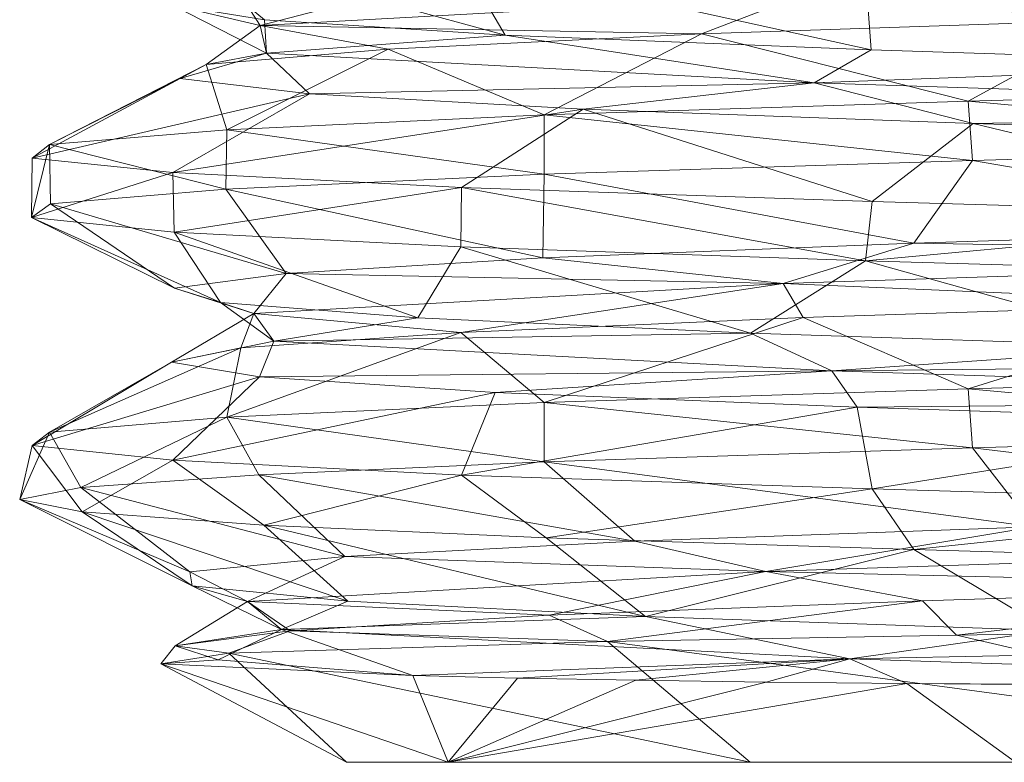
# Model space of a CAD drawing. Header units: millimetres. Extents: x -95 to 95, y -35 to 74.
# Tile 3 of 32: x -10.41 to -4.19, y -35.4 to -30.71. Entities that reach past the tile are written whole.
import ezdxf

# ---------------------------------------------------------------- set-up
doc = ezdxf.new("R2010")
doc.units = ezdxf.units.MM
doc.header["$LTSCALE"] = 2540
for name, color, linetype, lineweight in [('78', 7, 'Continuous', 18), ('79', 7, 'Continuous', 18), ('81', 7, 'Continuous', 18), ('83', 7, 'Continuous', 18), ('86', 7, 'Continuous', 18), ('87', 7, 'Continuous', 18), ('90', 7, 'Continuous', 18), ('92', 7, 'Continuous', 18), ('94', 7, 'Continuous', 18), ('96', 7, 'Continuous', 18)]:
    doc.layers.add(name, color=color, linetype=linetype, lineweight=lineweight)

msp = doc.modelspace()

# ---------------------------------------------------------------- linework, layer by layer
at = {"layer": '78', "color": 7, "linetype": 'Continuous'}
for points in [[(-6.6977, -34.6375, 97.1824), (-9.087, -34.7107, 93.3763), (-5.797, -35.4, 96.2165), (-6.6977, -34.6375, 97.1824)], [(-9.087, -34.7107, 93.3763), (-9.5166, -34.779, 88.9384), (-8.3439, -35.4, 91.6214), (-9.087, -34.7107, 93.3763)], [(-5.797, -35.4, 96.2165), (-9.087, -34.7107, 93.3763), (-8.3439, -35.4, 91.6214), (-5.797, -35.4, 96.2165)], [(-9.5166, -34.779, 88.9384), (-7.9261, -34.8515, 84.8541), (-7.7034, -35.4, 86.4074), (-9.5166, -34.779, 88.9384)], [(-8.3439, -35.4, 91.6214), (-9.5166, -34.779, 88.9384), (-7.7034, -35.4, 86.4074), (-8.3439, -35.4, 91.6214)], [(-7.9261, -34.8515, 84.8541), (-7.2645, -34.8681, 84.0011), (-7.7034, -35.4, 86.4074), (-7.9261, -34.8515, 84.8541)], [(-7.2645, -34.8681, 84.0011), (-6.5183, -34.882, 83.2311), (-7.7034, -35.4, 86.4074), (-7.2645, -34.8681, 84.0011)], [(-6.5183, -34.882, 83.2311), (-5.6951, -34.8936, 82.5504), (-7.7034, -35.4, 86.4074), (-6.5183, -34.882, 83.2311)], [(-5.6951, -34.8936, 82.5504), (-4.8081, -34.903, 81.9685), (-7.7034, -35.4, 86.4074), (-5.6951, -34.8936, 82.5504)], [(-7.7034, -35.4, 86.4074), (-4.8081, -34.903, 81.9685), (-4.1218, -35.4, 82.5663), (-7.7034, -35.4, 86.4074)], [(-4.8081, -34.903, 81.9685), (-3.8706, -34.9112, 81.4924), (-4.1218, -35.4, 82.5663), (-4.8081, -34.903, 81.9685)]]:
    msp.add_3dface(points, dxfattribs=at)
at = {"layer": '79', "color": 7, "linetype": 'Continuous'}
for points in [[(-9.0988, -31.4084, 95.0504), (-7.0972, -31.6892, 97.6108), (-7.0972, -31.3145, 97.6108), (-9.0988, -31.4084, 95.0504)], [(-10.2182, -31.5015, 91.9707), (-9.1056, -31.7835, 95.0382), (-9.0988, -31.4084, 95.0504), (-10.2182, -31.5015, 91.9707)], [(-9.1056, -31.7835, 95.0382), (-7.0972, -31.6892, 97.6108), (-9.0988, -31.4084, 95.0504), (-9.1056, -31.7835, 95.0382)], [(-10.331, -31.961, 88.7489), (-10.2122, -31.8754, 92.0014), (-10.2182, -31.5015, 91.9707), (-10.331, -31.961, 88.7489)], [(-10.3278, -31.587, 88.7223), (-10.331, -31.961, 88.7489), (-10.2182, -31.5015, 91.9707), (-10.3278, -31.587, 88.7223)], [(-10.2122, -31.8754, 92.0014), (-9.1056, -31.7835, 95.0382), (-10.2182, -31.5015, 91.9707), (-10.2122, -31.8754, 92.0014)], [(-9.4406, -31.6786, 85.6216), (-10.331, -31.961, 88.7489), (-10.3278, -31.587, 88.7223), (-9.4406, -31.6786, 85.6216)], [(-9.4307, -32.054, 85.6004), (-10.331, -31.961, 88.7489), (-9.4406, -31.6786, 85.6216), (-9.4307, -32.054, 85.6004)], [(-7.6185, -31.773, 82.911), (-9.4307, -32.054, 85.6004), (-9.4406, -31.6786, 85.6216), (-7.6185, -31.773, 82.911)], [(-7.6235, -32.1475, 82.9163), (-9.4307, -32.054, 85.6004), (-7.6185, -31.773, 82.911), (-7.6235, -32.1475, 82.9163)], [(-5.0686, -32.2342, 80.9113), (-7.6235, -32.1475, 82.9163), (-7.6185, -31.773, 82.911), (-5.0686, -32.2342, 80.9113)], [(-5.0262, -31.8607, 80.8878), (-5.0686, -32.2342, 80.9113), (-7.6185, -31.773, 82.911), (-5.0262, -31.8607, 80.8878)], [(-1.9849, -31.9501, 79.7846), (-5.0686, -32.2342, 80.9113), (-5.0262, -31.8607, 80.8878), (-1.9849, -31.9501, 79.7846)], [(-1.9621, -32.3255, 79.7802), (-5.0686, -32.2342, 80.9113), (-1.9849, -31.9501, 79.7846), (-1.9621, -32.3255, 79.7802)]]:
    msp.add_3dface(points, dxfattribs=at)
at = {"layer": '81', "color": 7, "linetype": 'Continuous'}
for points in [[(-9.0988, -33.2224, 95.0504), (-7.0972, -33.5032, 97.6108), (-7.0972, -33.1285, 97.6108), (-9.0988, -33.2224, 95.0504)], [(-10.2182, -33.3155, 91.9707), (-10.0216, -33.6666, 92.8041), (-9.0988, -33.2224, 95.0504), (-10.2182, -33.3155, 91.9707)], [(-10.0216, -33.6666, 92.8041), (-8.8966, -33.5854, 95.3986), (-9.0988, -33.2224, 95.0504), (-10.0216, -33.6666, 92.8041)], [(-8.8966, -33.5854, 95.3986), (-7.0972, -33.5032, 97.6108), (-9.0988, -33.2224, 95.0504), (-8.8966, -33.5854, 95.3986)], [(-10.4065, -33.7416, 90.0083), (-10.0216, -33.6666, 92.8041), (-10.2182, -33.3155, 91.9707), (-10.4065, -33.7416, 90.0083)], [(-10.3278, -33.401, 88.7223), (-10.4065, -33.7416, 90.0083), (-10.2182, -33.3155, 91.9707), (-10.3278, -33.401, 88.7223)], [(-10.0118, -33.82, 87.1611), (-10.4065, -33.7416, 90.0083), (-10.3278, -33.401, 88.7223), (-10.0118, -33.82, 87.1611)], [(-9.4406, -33.4926, 85.6216), (-10.0118, -33.82, 87.1611), (-10.3278, -33.401, 88.7223), (-9.4406, -33.4926, 85.6216)], [(-8.8668, -33.9026, 84.5525), (-10.0118, -33.82, 87.1611), (-9.4406, -33.4926, 85.6216), (-8.8668, -33.9026, 84.5525)], [(-7.6185, -33.587, 82.911), (-8.8668, -33.9026, 84.5525), (-9.4406, -33.4926, 85.6216), (-7.6185, -33.587, 82.911)], [(-7.0844, -33.9827, 82.3772), (-8.8668, -33.9026, 84.5525), (-7.6185, -33.587, 82.911), (-7.0844, -33.9827, 82.3772)], [(-5.0262, -33.6747, 80.8878), (-7.0844, -33.9827, 82.3772), (-7.6185, -33.587, 82.911), (-5.0262, -33.6747, 80.8878)], [(-4.7631, -34.0572, 80.7475), (-7.0844, -33.9827, 82.3772), (-5.0262, -33.6747, 80.8878), (-4.7631, -34.0572, 80.7475)], [(-1.9849, -33.7641, 79.7846), (-4.7631, -34.0572, 80.7475), (-5.0262, -33.6747, 80.8878), (-1.9849, -33.7641, 79.7846)], [(-2.0561, -34.1368, 79.7986), (-4.7631, -34.0572, 80.7475), (-1.9849, -33.7641, 79.7846), (-2.0561, -34.1368, 79.7986)]]:
    msp.add_3dface(points, dxfattribs=at)
at = {"layer": '83', "color": 7, "linetype": 'Continuous'}
for points in [[(-9.4307, -30.24, 85.6004), (-7.6235, -30.3335, 82.9163), (-7.3434, -30.8114, 84.0521), (-9.4307, -30.24, 85.6004)], [(-8.8618, -30.7133, 86.7179), (-9.4307, -30.24, 85.6004), (-7.3434, -30.8114, 84.0521), (-8.8618, -30.7133, 86.7179)], [(-7.6235, -30.3335, 82.9163), (-5.0686, -30.4202, 80.9113), (-5.0333, -30.904, 82.0019), (-7.6235, -30.3335, 82.9163)], [(-7.3434, -30.8114, 84.0521), (-7.6235, -30.3335, 82.9163), (-5.0333, -30.904, 82.0019), (-7.3434, -30.8114, 84.0521)], [(-5.0686, -30.4202, 80.9113), (-1.9621, -30.5115, 79.7802), (-2.2397, -30.9946, 80.8192), (-5.0686, -30.4202, 80.9113)], [(-5.0333, -30.904, 82.0019), (-5.0686, -30.4202, 80.9113), (-2.2397, -30.9946, 80.8192), (-5.0333, -30.904, 82.0019)], [(-4.3944, -31.6023, 99.4332), (-1.8749, -32.0333, 99.2622), (-1.2912, -31.5131, 100.3261), (-4.3944, -31.6023, 99.4332)], [(-7.0972, -31.6892, 97.6108), (-4.763, -32.1247, 98.1619), (-4.3944, -31.6023, 99.4332), (-7.0972, -31.6892, 97.6108)], [(-4.763, -32.1247, 98.1619), (-1.8749, -32.0333, 99.2622), (-4.3944, -31.6023, 99.4332), (-4.763, -32.1247, 98.1619)], [(-7.0972, -31.6892, 97.6108), (-9.1056, -31.7835, 95.0382), (-7.1047, -32.2167, 96.2311), (-7.0972, -31.6892, 97.6108)], [(-4.763, -32.1247, 98.1619), (-7.0972, -31.6892, 97.6108), (-7.1047, -32.2167, 96.2311), (-4.763, -32.1247, 98.1619)], [(-9.1056, -31.7835, 95.0382), (-10.2122, -31.8754, 92.0014), (-8.7248, -32.3148, 93.6305), (-9.1056, -31.7835, 95.0382)], [(-7.1047, -32.2167, 96.2311), (-9.1056, -31.7835, 95.0382), (-8.7248, -32.3148, 93.6305), (-7.1047, -32.2167, 96.2311)], [(-10.2122, -31.8754, 92.0014), (-10.331, -31.961, 88.7489), (-9.4295, -32.4083, 90.6228), (-10.2122, -31.8754, 92.0014)], [(-8.7248, -32.3148, 93.6305), (-10.2122, -31.8754, 92.0014), (-9.4295, -32.4083, 90.6228), (-8.7248, -32.3148, 93.6305)], [(-10.331, -31.961, 88.7489), (-9.4307, -32.054, 85.6004), (-9.1386, -32.4984, 87.5939), (-10.331, -31.961, 88.7489)], [(-9.4295, -32.4083, 90.6228), (-10.331, -31.961, 88.7489), (-9.1386, -32.4984, 87.5939), (-9.4295, -32.4083, 90.6228)], [(-9.4307, -32.054, 85.6004), (-7.6235, -32.1475, 82.9163), (-7.8929, -32.5959, 84.8033), (-9.4307, -32.054, 85.6004)], [(-9.1386, -32.4984, 87.5939), (-9.4307, -32.054, 85.6004), (-7.8929, -32.5959, 84.8033), (-9.1386, -32.4984, 87.5939)], [(-7.8929, -32.5959, 84.8033), (-7.6235, -32.1475, 82.9163), (-5.7943, -32.6915, 82.5348), (-7.8929, -32.5959, 84.8033)], [(-7.6235, -32.1475, 82.9163), (-5.0686, -32.2342, 80.9113), (-5.7943, -32.6915, 82.5348), (-7.6235, -32.1475, 82.9163)], [(-5.7943, -32.6915, 82.5348), (-5.0686, -32.2342, 80.9113), (-3.1165, -32.7803, 81.0786), (-5.7943, -32.6915, 82.5348)], [(-5.0686, -32.2342, 80.9113), (-1.9621, -32.3255, 79.7802), (-3.1165, -32.7803, 81.0786), (-5.0686, -32.2342, 80.9113)], [(-4.3944, -33.4163, 99.4332), (-1.0131, -33.8199, 99.3956), (-1.2912, -33.3271, 100.3261), (-4.3944, -33.4163, 99.4332)], [(-7.0972, -33.5032, 97.6108), (-4.0074, -33.9147, 98.5583), (-4.3944, -33.4163, 99.4332), (-7.0972, -33.5032, 97.6108)], [(-4.0074, -33.9147, 98.5583), (-1.0131, -33.8199, 99.3956), (-4.3944, -33.4163, 99.4332), (-4.0074, -33.9147, 98.5583)], [(-7.0972, -33.5032, 97.6108), (-8.8966, -33.5854, 95.3986), (-6.5242, -34.0045, 96.8366), (-7.0972, -33.5032, 97.6108)], [(-4.0074, -33.9147, 98.5583), (-7.0972, -33.5032, 97.6108), (-6.5242, -34.0045, 96.8366), (-4.0074, -33.9147, 98.5583)], [(-8.8966, -33.5854, 95.3986), (-10.0216, -33.6666, 92.8041), (-8.3554, -34.1012, 94.4148), (-8.8966, -33.5854, 95.3986)], [(-6.5242, -34.0045, 96.8366), (-8.8966, -33.5854, 95.3986), (-8.3554, -34.1012, 94.4148), (-6.5242, -34.0045, 96.8366)], [(-10.0216, -33.6666, 92.8041), (-10.4065, -33.7416, 90.0083), (-9.3326, -34.1973, 91.4855), (-10.0216, -33.6666, 92.8041)], [(-8.3554, -34.1012, 94.4148), (-10.0216, -33.6666, 92.8041), (-9.3326, -34.1973, 91.4855), (-8.3554, -34.1012, 94.4148)], [(-10.4065, -33.7416, 90.0083), (-10.0118, -33.82, 87.1611), (-9.3186, -34.2861, 88.4294), (-10.4065, -33.7416, 90.0083)], [(-9.3326, -34.1973, 91.4855), (-10.4065, -33.7416, 90.0083), (-9.3186, -34.2861, 88.4294), (-9.3326, -34.1973, 91.4855)], [(-10.0118, -33.82, 87.1611), (-8.8668, -33.9026, 84.5525), (-8.3352, -34.3823, 85.5472), (-10.0118, -33.82, 87.1611)], [(-9.3186, -34.2861, 88.4294), (-10.0118, -33.82, 87.1611), (-8.3352, -34.3823, 85.5472), (-9.3186, -34.2861, 88.4294)], [(-8.8668, -33.9026, 84.5525), (-7.0844, -33.9827, 82.3772), (-6.4576, -34.4796, 83.1006), (-8.8668, -33.9026, 84.5525)], [(-8.3352, -34.3823, 85.5472), (-8.8668, -33.9026, 84.5525), (-6.4576, -34.4796, 83.1006), (-8.3352, -34.3823, 85.5472)], [(-7.0844, -33.9827, 82.3772), (-4.7631, -34.0572, 80.7475), (-6.4576, -34.4796, 83.1006), (-7.0844, -33.9827, 82.3772)], [(-6.4576, -34.4796, 83.1006), (-4.7631, -34.0572, 80.7475), (-3.9087, -34.5686, 81.3962), (-6.4576, -34.4796, 83.1006)], [(-4.7631, -34.0572, 80.7475), (-2.0561, -34.1368, 79.7986), (-3.9087, -34.5686, 81.3962), (-4.7631, -34.0572, 80.7475)]]:
    msp.add_3dface(points, dxfattribs=at)
at = {"layer": '86', "color": 7, "linetype": 'Continuous'}
for points in [[(-5.797, -35.4, 96.2165), (-8.3439, -35.4, 91.6214), (-1.0349, -35.4, 98.4368), (-5.797, -35.4, 96.2165)], [(-8.3439, -35.4, 91.6214), (-7.7034, -35.4, 86.4074), (-1.0349, -35.4, 98.4368), (-8.3439, -35.4, 91.6214)], [(-7.7034, -35.4, 86.4074), (-4.1218, -35.4, 82.5663), (4.1218, -35.4, 97.4337), (-7.7034, -35.4, 86.4074)], [(-1.0349, -35.4, 98.4368), (-7.7034, -35.4, 86.4074), (4.1218, -35.4, 97.4337), (-1.0349, -35.4, 98.4368)]]:
    msp.add_3dface(points, dxfattribs=at)
at = {"layer": '87', "color": 7, "linetype": 'Continuous'}
for points in [[(-4.4213, -31.2283, 99.4206), (-1.2912, -31.5131, 100.3261), (-1.2635, -31.1376, 100.3295), (-4.4213, -31.2283, 99.4206)], [(-7.0972, -31.3145, 97.6108), (-4.3944, -31.6023, 99.4332), (-4.4213, -31.2283, 99.4206), (-7.0972, -31.3145, 97.6108)], [(-4.3944, -31.6023, 99.4332), (-1.2912, -31.5131, 100.3261), (-4.4213, -31.2283, 99.4206), (-4.3944, -31.6023, 99.4332)], [(-7.0972, -31.3145, 97.6108), (-7.0972, -31.6892, 97.6108), (-4.3944, -31.6023, 99.4332), (-7.0972, -31.3145, 97.6108)]]:
    msp.add_3dface(points, dxfattribs=at)
at = {"layer": '90', "color": 7, "linetype": 'Continuous'}
for points in [[(-4.4213, -33.0423, 99.4206), (-1.2912, -33.3271, 100.3261), (-1.2635, -32.9516, 100.3295), (-4.4213, -33.0423, 99.4206)], [(-7.0972, -33.1285, 97.6108), (-4.3944, -33.4163, 99.4332), (-4.4213, -33.0423, 99.4206), (-7.0972, -33.1285, 97.6108)], [(-4.3944, -33.4163, 99.4332), (-1.2912, -33.3271, 100.3261), (-4.4213, -33.0423, 99.4206), (-4.3944, -33.4163, 99.4332)], [(-7.0972, -33.1285, 97.6108), (-7.0972, -33.5032, 97.6108), (-4.3944, -33.4163, 99.4332), (-7.0972, -33.1285, 97.6108)]]:
    msp.add_3dface(points, dxfattribs=at)
at = {"layer": '92', "color": 7, "linetype": 'Continuous'}
for points in [[(-6.6977, -34.6375, 97.1824), (-1.0349, -35.4, 98.4368), (-4.4955, -34.5968, 98.8105), (-6.6977, -34.6375, 97.1824)], [(-4.4955, -34.5968, 98.8105), (-1.0349, -35.4, 98.4368), (-1.8902, -34.5553, 99.7822), (-4.4955, -34.5968, 98.8105)], [(-6.6977, -34.6375, 97.1824), (-5.797, -35.4, 96.2165), (-1.0349, -35.4, 98.4368), (-6.6977, -34.6375, 97.1824)]]:
    msp.add_3dface(points, dxfattribs=at)
at = {"layer": '94', "color": 7, "linetype": 'Continuous'}
for points in [[(-7.6602, -30.4311, 95.534), (-9.0299, -30.5288, 92.7864), (-8.8886, -30.7492, 92.7878), (-7.6602, -30.4311, 95.534)], [(-7.6602, -30.4311, 95.534), (-8.8886, -30.7492, 92.7878), (-5.4763, -30.5599, 97.5358), (-7.6602, -30.4311, 95.534)], [(-9.0299, -30.5288, 92.7864), (-9.4457, -30.6199, 89.7137), (-8.8886, -30.7492, 92.7878), (-9.0299, -30.5288, 92.7864)], [(-8.8886, -30.7492, 92.7878), (-6.1029, -30.8025, 97.2151), (-5.4763, -30.5599, 97.5358), (-8.8886, -30.7492, 92.7878)], [(-6.1029, -30.8025, 97.2151), (-3.4787, -30.7135, 98.7865), (-5.4763, -30.5599, 97.5358), (-6.1029, -30.8025, 97.2151)], [(-3.4787, -30.7135, 98.7865), (-0.4637, -30.6179, 99.4387), (-5.4763, -30.5599, 97.5358), (-3.4787, -30.7135, 98.7865)], [(-9.4457, -30.6199, 89.7137), (-8.8618, -30.7133, 86.7179), (-8.8487, -30.924, 87.0882), (-9.4457, -30.6199, 89.7137)], [(-9.4457, -30.6199, 89.7137), (-8.8487, -30.924, 87.0882), (-8.8886, -30.7492, 92.7878), (-9.4457, -30.6199, 89.7137)], [(-9.2295, -30.9962, 92.03), (-8.0822, -30.899, 94.8971), (-8.8886, -30.7492, 92.7878), (-9.2295, -30.9962, 92.03)], [(-8.8487, -30.924, 87.0882), (-9.2295, -30.9962, 92.03), (-8.8886, -30.7492, 92.7878), (-8.8487, -30.924, 87.0882)], [(-8.0822, -30.899, 94.8971), (-6.1029, -30.8025, 97.2151), (-8.8886, -30.7492, 92.7878), (-8.0822, -30.899, 94.8971)], [(-8.8618, -30.7133, 86.7179), (-7.3434, -30.8114, 84.0521), (-8.8487, -30.924, 87.0882), (-8.8618, -30.7133, 86.7179)], [(-7.3434, -30.8114, 84.0521), (-5.3918, -31.1109, 82.4035), (-8.8487, -30.924, 87.0882), (-7.3434, -30.8114, 84.0521)], [(-7.3434, -30.8114, 84.0521), (-5.0333, -30.904, 82.0019), (-5.3918, -31.1109, 82.4035), (-7.3434, -30.8114, 84.0521)], [(-9.3928, -31.0854, 88.9617), (-9.2295, -30.9962, 92.03), (-8.8487, -30.924, 87.0882), (-9.3928, -31.0854, 88.9617)], [(-8.5777, -31.1804, 86.0342), (-9.3928, -31.0854, 88.9617), (-8.8487, -30.924, 87.0882), (-8.5777, -31.1804, 86.0342)], [(-5.3918, -31.1109, 82.4035), (-8.5777, -31.1804, 86.0342), (-8.8487, -30.924, 87.0882), (-5.3918, -31.1109, 82.4035)], [(-5.0333, -30.904, 82.0019), (-2.2397, -30.9946, 80.8192), (-5.3918, -31.1109, 82.4035), (-5.0333, -30.904, 82.0019)], [(-2.2397, -30.9946, 80.8192), (0.1055, -31.2917, 80.6851), (-5.3918, -31.1109, 82.4035), (-2.2397, -30.9946, 80.8192)], [(-6.8505, -31.2782, 83.4904), (-8.5777, -31.1804, 86.0342), (-5.3918, -31.1109, 82.4035), (-6.8505, -31.2782, 83.4904)], [(-4.3897, -31.3685, 81.6314), (-6.8505, -31.2782, 83.4904), (-5.3918, -31.1109, 82.4035), (-4.3897, -31.3685, 81.6314)], [(0.1055, -31.2917, 80.6851), (-4.3897, -31.3685, 81.6314), (-5.3918, -31.1109, 82.4035), (0.1055, -31.2917, 80.6851)], [(-1.5064, -31.4618, 80.6708), (-4.3897, -31.3685, 81.6314), (0.1055, -31.2917, 80.6851), (-1.5064, -31.4618, 80.6708)], [(-1.8749, -32.0333, 99.2622), (-4.763, -32.1247, 98.1619), (-0.1773, -32.2011, 99.3138), (-1.8749, -32.0333, 99.2622)], [(-4.763, -32.1247, 98.1619), (-7.1047, -32.2167, 96.2311), (-5.588, -32.3781, 97.4534), (-4.763, -32.1247, 98.1619)], [(-4.763, -32.1247, 98.1619), (-5.588, -32.3781, 97.4534), (-0.1773, -32.2011, 99.3138), (-4.763, -32.1247, 98.1619)], [(-7.1047, -32.2167, 96.2311), (-8.7248, -32.3148, 93.6305), (-5.588, -32.3781, 97.4534), (-7.1047, -32.2167, 96.2311)], [(-5.588, -32.3781, 97.4534), (-2.6835, -32.5024, 99.061), (-0.1773, -32.2011, 99.3138), (-5.588, -32.3781, 97.4534)], [(-8.7248, -32.3148, 93.6305), (-9.4295, -32.4083, 90.6228), (-8.9299, -32.5677, 92.6526), (-8.7248, -32.3148, 93.6305)], [(-8.7248, -32.3148, 93.6305), (-8.9299, -32.5677, 92.6526), (-5.588, -32.3781, 97.4534), (-8.7248, -32.3148, 93.6305)], [(-9.4295, -32.4083, 90.6228), (-9.1386, -32.4984, 87.5939), (-8.9299, -32.5677, 92.6526), (-9.4295, -32.4083, 90.6228)], [(-8.9299, -32.5677, 92.6526), (-7.6234, -32.6866, 95.5846), (-5.588, -32.3781, 97.4534), (-8.9299, -32.5677, 92.6526)], [(-7.6234, -32.6866, 95.5846), (-5.4617, -32.5922, 97.7119), (-5.588, -32.3781, 97.4534), (-7.6234, -32.6866, 95.5846)], [(-5.4617, -32.5922, 97.7119), (-2.6835, -32.5024, 99.061), (-5.588, -32.3781, 97.4534), (-5.4617, -32.5922, 97.7119)], [(-9.1386, -32.4984, 87.5939), (-7.8929, -32.5959, 84.8033), (-8.803, -32.7426, 86.9529), (-9.1386, -32.4984, 87.5939)], [(-9.1386, -32.4984, 87.5939), (-8.803, -32.7426, 86.9529), (-8.9299, -32.5677, 92.6526), (-9.1386, -32.4984, 87.5939)], [(-9.4477, -32.8752, 89.7901), (-9.0119, -32.7845, 92.8441), (-8.9299, -32.5677, 92.6526), (-9.4477, -32.8752, 89.7901)], [(-8.803, -32.7426, 86.9529), (-9.4477, -32.8752, 89.7901), (-8.9299, -32.5677, 92.6526), (-8.803, -32.7426, 86.9529)], [(-9.0119, -32.7845, 92.8441), (-7.6234, -32.6866, 95.5846), (-8.9299, -32.5677, 92.6526), (-9.0119, -32.7845, 92.8441)], [(-7.8929, -32.5959, 84.8033), (-5.7943, -32.6915, 82.5348), (-8.803, -32.7426, 86.9529), (-7.8929, -32.5959, 84.8033)], [(-8.8936, -32.9678, 86.805), (-9.4477, -32.8752, 89.7901), (-8.803, -32.7426, 86.9529), (-8.8936, -32.9678, 86.805)], [(-5.2805, -32.9289, 82.3257), (-8.8936, -32.9678, 86.805), (-8.803, -32.7426, 86.9529), (-5.2805, -32.9289, 82.3257)], [(-5.7943, -32.6915, 82.5348), (-5.2805, -32.9289, 82.3257), (-8.803, -32.7426, 86.9529), (-5.7943, -32.6915, 82.5348)], [(-5.7943, -32.6915, 82.5348), (-3.1165, -32.7803, 81.0786), (-5.2805, -32.9289, 82.3257), (-5.7943, -32.6915, 82.5348)], [(-3.1165, -32.7803, 81.0786), (-0.1131, -32.8769, 80.5506), (-5.2805, -32.9289, 82.3257), (-3.1165, -32.7803, 81.0786)], [(-7.4051, -33.0658, 84.1291), (-8.8936, -32.9678, 86.805), (-5.2805, -32.9289, 82.3257), (-7.4051, -33.0658, 84.1291)], [(-5.1213, -33.1586, 82.0579), (-7.4051, -33.0658, 84.1291), (-5.2805, -32.9289, 82.3257), (-5.1213, -33.1586, 82.0579)], [(-0.1131, -32.8769, 80.5506), (0.2492, -33.1104, 80.6879), (-5.2805, -32.9289, 82.3257), (-0.1131, -32.8769, 80.5506)], [(0.2492, -33.1104, 80.6879), (-5.1213, -33.1586, 82.0579), (-5.2805, -32.9289, 82.3257), (0.2492, -33.1104, 80.6879)], [(-2.3455, -33.2487, 80.8456), (-5.1213, -33.1586, 82.0579), (0.2492, -33.1104, 80.6879), (-2.3455, -33.2487, 80.8456)], [(-4.0074, -33.9147, 98.5583), (-6.5242, -34.0045, 96.8366), (-5.6987, -34.1963, 97.369), (-4.0074, -33.9147, 98.5583)], [(-4.0074, -33.9147, 98.5583), (-5.6987, -34.1963, 97.369), (-0.321, -34.0197, 99.3099), (-4.0074, -33.9147, 98.5583)], [(-6.5242, -34.0045, 96.8366), (-8.3554, -34.1012, 94.4148), (-5.6987, -34.1963, 97.369), (-6.5242, -34.0045, 96.8366)], [(-5.6987, -34.1963, 97.369), (-1.8152, -34.2889, 99.2741), (-0.321, -34.0197, 99.3099), (-5.6987, -34.1963, 97.369)], [(-8.3554, -34.1012, 94.4148), (-9.3326, -34.1973, 91.4855), (-8.969, -34.3861, 92.5171), (-8.3554, -34.1012, 94.4148)], [(-8.3554, -34.1012, 94.4148), (-8.969, -34.3861, 92.5171), (-5.6987, -34.1963, 97.369), (-8.3554, -34.1012, 94.4148)], [(-9.3326, -34.1973, 91.4855), (-9.3186, -34.2861, 88.4294), (-8.969, -34.3861, 92.5171), (-9.3326, -34.1973, 91.4855)], [(-8.969, -34.3861, 92.5171), (-7.0656, -34.4724, 96.2754), (-5.6987, -34.1963, 97.369), (-8.969, -34.3861, 92.5171)], [(-7.0656, -34.4724, 96.2754), (-4.7102, -34.3804, 98.1926), (-5.6987, -34.1963, 97.369), (-7.0656, -34.4724, 96.2754)], [(-4.7102, -34.3804, 98.1926), (-1.8152, -34.2889, 99.2741), (-5.6987, -34.1963, 97.369), (-4.7102, -34.3804, 98.1926)], [(-9.3186, -34.2861, 88.4294), (-8.3352, -34.3823, 85.5472), (-8.7552, -34.5612, 86.8181), (-9.3186, -34.2861, 88.4294)], [(-9.3186, -34.2861, 88.4294), (-8.7552, -34.5612, 86.8181), (-8.969, -34.3861, 92.5171), (-9.3186, -34.2861, 88.4294)], [(-9.4257, -34.6642, 90.6787), (-8.6994, -34.5702, 93.691), (-8.969, -34.3861, 92.5171), (-9.4257, -34.6642, 90.6787)], [(-8.7552, -34.5612, 86.8181), (-9.4257, -34.6642, 90.6787), (-8.969, -34.3861, 92.5171), (-8.7552, -34.5612, 86.8181)], [(-8.6994, -34.5702, 93.691), (-7.0656, -34.4724, 96.2754), (-8.969, -34.3861, 92.5171), (-8.6994, -34.5702, 93.691)], [(-8.3352, -34.3823, 85.5472), (-6.4576, -34.4796, 83.1006), (-8.7552, -34.5612, 86.8181), (-8.3352, -34.3823, 85.5472)], [(-6.4576, -34.4796, 83.1006), (-5.1685, -34.7467, 82.2498), (-8.7552, -34.5612, 86.8181), (-6.4576, -34.4796, 83.1006)], [(-6.4576, -34.4796, 83.1006), (-3.9087, -34.5686, 81.3962), (-5.1685, -34.7467, 82.2498), (-6.4576, -34.4796, 83.1006)], [(-9.1535, -34.754, 87.6511), (-9.4257, -34.6642, 90.6787), (-8.7552, -34.5612, 86.8181), (-9.1535, -34.754, 87.6511)], [(-7.9261, -34.8515, 84.8541), (-9.1535, -34.754, 87.6511), (-8.7552, -34.5612, 86.8181), (-7.9261, -34.8515, 84.8541)], [(-5.1685, -34.7467, 82.2498), (-7.9261, -34.8515, 84.8541), (-8.7552, -34.5612, 86.8181), (-5.1685, -34.7467, 82.2498)], [(-3.9087, -34.5686, 81.3962), (-0.9854, -34.663, 80.6015), (-5.1685, -34.7467, 82.2498), (-3.9087, -34.5686, 81.3962)], [(-0.9854, -34.663, 80.6015), (0.3919, -34.9292, 80.6928), (-5.1685, -34.7467, 82.2498), (-0.9854, -34.663, 80.6015)], [(-7.2645, -34.8681, 84.0011), (-7.9261, -34.8515, 84.8541), (-5.1685, -34.7467, 82.2498), (-7.2645, -34.8681, 84.0011)], [(-6.5183, -34.882, 83.2311), (-7.2645, -34.8681, 84.0011), (-5.1685, -34.7467, 82.2498), (-6.5183, -34.882, 83.2311)], [(-5.6951, -34.8936, 82.5504), (-6.5183, -34.882, 83.2311), (-5.1685, -34.7467, 82.2498), (-5.6951, -34.8936, 82.5504)], [(-4.8081, -34.903, 81.9685), (-5.6951, -34.8936, 82.5504), (-5.1685, -34.7467, 82.2498), (-4.8081, -34.903, 81.9685)], [(0.3919, -34.9292, 80.6928), (-4.8081, -34.903, 81.9685), (-5.1685, -34.7467, 82.2498), (0.3919, -34.9292, 80.6928)], [(0.3919, -34.9292, 80.6928), (-3.8706, -34.9112, 81.4924), (-4.8081, -34.903, 81.9685), (0.3919, -34.9292, 80.6928)]]:
    msp.add_3dface(points, dxfattribs=at)
at = {"layer": '96', "color": 7, "linetype": 'Continuous'}
for points in [[(-4.4213, -31.2283, 99.4206), (-3.4787, -30.7135, 98.7865), (-6.1029, -30.8025, 97.2151), (-4.4213, -31.2283, 99.4206)], [(-4.4213, -31.2283, 99.4206), (-1.2635, -31.1376, 100.3295), (-3.4787, -30.7135, 98.7865), (-4.4213, -31.2283, 99.4206)], [(-7.0972, -31.3145, 97.6108), (-6.1029, -30.8025, 97.2151), (-8.0822, -30.899, 94.8971), (-7.0972, -31.3145, 97.6108)], [(-7.0972, -31.3145, 97.6108), (-4.4213, -31.2283, 99.4206), (-6.1029, -30.8025, 97.2151), (-7.0972, -31.3145, 97.6108)], [(-9.0988, -31.4084, 95.0504), (-8.0822, -30.899, 94.8971), (-9.2295, -30.9962, 92.03), (-9.0988, -31.4084, 95.0504)], [(-9.0988, -31.4084, 95.0504), (-7.0972, -31.3145, 97.6108), (-8.0822, -30.899, 94.8971), (-9.0988, -31.4084, 95.0504)], [(-10.2182, -31.5015, 91.9707), (-9.0988, -31.4084, 95.0504), (-9.2295, -30.9962, 92.03), (-10.2182, -31.5015, 91.9707)], [(-10.2182, -31.5015, 91.9707), (-9.2295, -30.9962, 92.03), (-9.3928, -31.0854, 88.9617), (-10.2182, -31.5015, 91.9707)], [(-10.3278, -31.587, 88.7223), (-10.2182, -31.5015, 91.9707), (-9.3928, -31.0854, 88.9617), (-10.3278, -31.587, 88.7223)], [(-10.3278, -31.587, 88.7223), (-9.3928, -31.0854, 88.9617), (-8.5777, -31.1804, 86.0342), (-10.3278, -31.587, 88.7223)], [(-9.4406, -31.6786, 85.6216), (-10.3278, -31.587, 88.7223), (-8.5777, -31.1804, 86.0342), (-9.4406, -31.6786, 85.6216)], [(-9.4406, -31.6786, 85.6216), (-8.5777, -31.1804, 86.0342), (-6.8505, -31.2782, 83.4904), (-9.4406, -31.6786, 85.6216)], [(-7.6185, -31.773, 82.911), (-9.4406, -31.6786, 85.6216), (-6.8505, -31.2782, 83.4904), (-7.6185, -31.773, 82.911)], [(-5.0262, -31.8607, 80.8878), (-7.6185, -31.773, 82.911), (-6.8505, -31.2782, 83.4904), (-5.0262, -31.8607, 80.8878)], [(-5.0262, -31.8607, 80.8878), (-6.8505, -31.2782, 83.4904), (-4.3897, -31.3685, 81.6314), (-5.0262, -31.8607, 80.8878)], [(-1.9849, -31.9501, 79.7846), (-5.0262, -31.8607, 80.8878), (-4.3897, -31.3685, 81.6314), (-1.9849, -31.9501, 79.7846)], [(-1.9849, -31.9501, 79.7846), (-4.3897, -31.3685, 81.6314), (-1.5064, -31.4618, 80.6708), (-1.9849, -31.9501, 79.7846)], [(-4.4213, -33.0423, 99.4206), (-2.6835, -32.5024, 99.061), (-5.4617, -32.5922, 97.7119), (-4.4213, -33.0423, 99.4206)], [(-4.4213, -33.0423, 99.4206), (-1.2635, -32.9516, 100.3295), (-2.6835, -32.5024, 99.061), (-4.4213, -33.0423, 99.4206)], [(-7.0972, -33.1285, 97.6108), (-5.4617, -32.5922, 97.7119), (-7.6234, -32.6866, 95.5846), (-7.0972, -33.1285, 97.6108)], [(-7.0972, -33.1285, 97.6108), (-4.4213, -33.0423, 99.4206), (-5.4617, -32.5922, 97.7119), (-7.0972, -33.1285, 97.6108)], [(-9.0988, -33.2224, 95.0504), (-7.0972, -33.1285, 97.6108), (-7.6234, -32.6866, 95.5846), (-9.0988, -33.2224, 95.0504)], [(-9.0988, -33.2224, 95.0504), (-7.6234, -32.6866, 95.5846), (-9.0119, -32.7845, 92.8441), (-9.0988, -33.2224, 95.0504)], [(-10.2182, -33.3155, 91.9707), (-9.0988, -33.2224, 95.0504), (-9.0119, -32.7845, 92.8441), (-10.2182, -33.3155, 91.9707)], [(-10.2182, -33.3155, 91.9707), (-9.0119, -32.7845, 92.8441), (-9.4477, -32.8752, 89.7901), (-10.2182, -33.3155, 91.9707)], [(-10.3278, -33.401, 88.7223), (-10.2182, -33.3155, 91.9707), (-9.4477, -32.8752, 89.7901), (-10.3278, -33.401, 88.7223)], [(-10.3278, -33.401, 88.7223), (-9.4477, -32.8752, 89.7901), (-8.8936, -32.9678, 86.805), (-10.3278, -33.401, 88.7223)], [(-9.4406, -33.4926, 85.6216), (-10.3278, -33.401, 88.7223), (-8.8936, -32.9678, 86.805), (-9.4406, -33.4926, 85.6216)], [(-9.4406, -33.4926, 85.6216), (-8.8936, -32.9678, 86.805), (-7.4051, -33.0658, 84.1291), (-9.4406, -33.4926, 85.6216)], [(-7.6185, -33.587, 82.911), (-9.4406, -33.4926, 85.6216), (-7.4051, -33.0658, 84.1291), (-7.6185, -33.587, 82.911)], [(-7.6185, -33.587, 82.911), (-7.4051, -33.0658, 84.1291), (-5.1213, -33.1586, 82.0579), (-7.6185, -33.587, 82.911)], [(-5.0262, -33.6747, 80.8878), (-7.6185, -33.587, 82.911), (-5.1213, -33.1586, 82.0579), (-5.0262, -33.6747, 80.8878)], [(-5.0262, -33.6747, 80.8878), (-5.1213, -33.1586, 82.0579), (-2.3455, -33.2487, 80.8456), (-5.0262, -33.6747, 80.8878)], [(-1.9849, -33.7641, 79.7846), (-5.0262, -33.6747, 80.8878), (-2.3455, -33.2487, 80.8456), (-1.9849, -33.7641, 79.7846)], [(-4.4955, -34.5968, 98.8105), (-1.8152, -34.2889, 99.2741), (-4.7102, -34.3804, 98.1926), (-4.4955, -34.5968, 98.8105)], [(-4.4955, -34.5968, 98.8105), (-1.8902, -34.5553, 99.7822), (-1.8152, -34.2889, 99.2741), (-4.4955, -34.5968, 98.8105)], [(-6.6977, -34.6375, 97.1824), (-4.7102, -34.3804, 98.1926), (-7.0656, -34.4724, 96.2754), (-6.6977, -34.6375, 97.1824)], [(-6.6977, -34.6375, 97.1824), (-4.4955, -34.5968, 98.8105), (-4.7102, -34.3804, 98.1926), (-6.6977, -34.6375, 97.1824)], [(-6.6977, -34.6375, 97.1824), (-7.0656, -34.4724, 96.2754), (-8.6994, -34.5702, 93.691), (-6.6977, -34.6375, 97.1824)], [(-9.087, -34.7107, 93.3763), (-8.6994, -34.5702, 93.691), (-9.4257, -34.6642, 90.6787), (-9.087, -34.7107, 93.3763)], [(-9.087, -34.7107, 93.3763), (-6.6977, -34.6375, 97.1824), (-8.6994, -34.5702, 93.691), (-9.087, -34.7107, 93.3763)], [(-9.5166, -34.779, 88.9384), (-9.087, -34.7107, 93.3763), (-9.4257, -34.6642, 90.6787), (-9.5166, -34.779, 88.9384)], [(-9.5166, -34.779, 88.9384), (-9.4257, -34.6642, 90.6787), (-9.1535, -34.754, 87.6511), (-9.5166, -34.779, 88.9384)], [(-7.9261, -34.8515, 84.8541), (-9.5166, -34.779, 88.9384), (-9.1535, -34.754, 87.6511), (-7.9261, -34.8515, 84.8541)]]:
    msp.add_3dface(points, dxfattribs=at)

doc.saveas('drawing.dxf')
